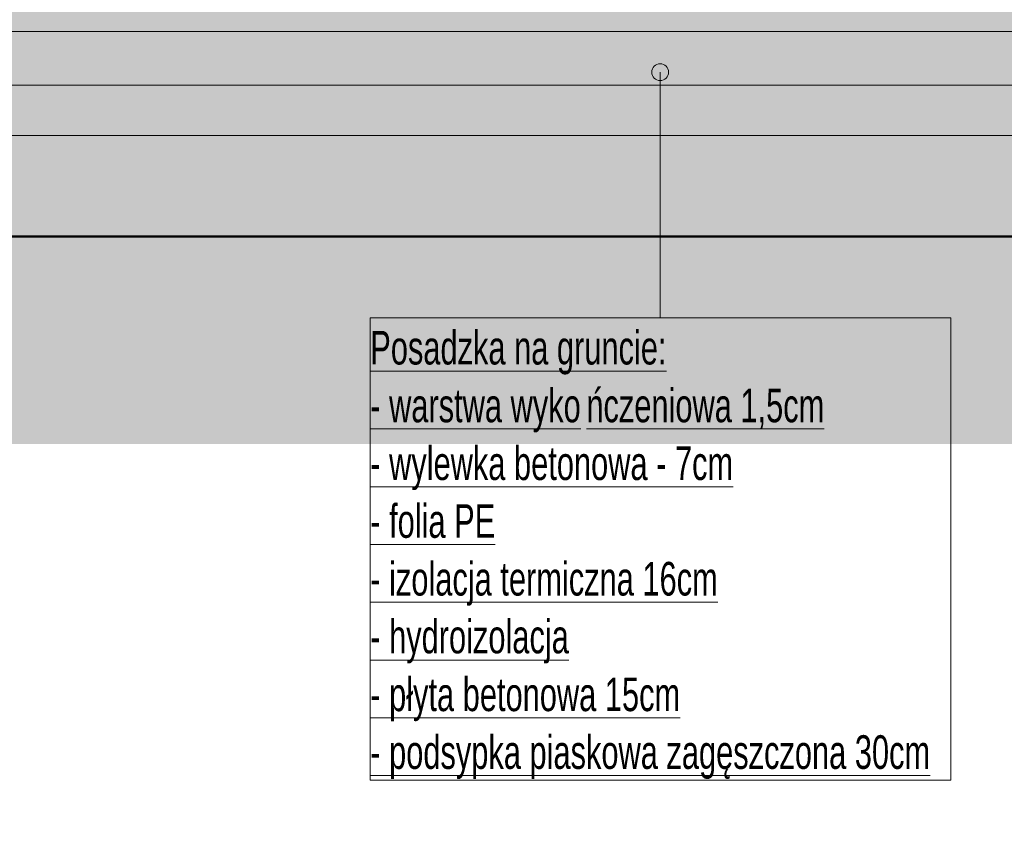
# Model space of a CAD drawing. Header units: millimetres. Extents: x -37728 to 44100, y 631619 to 691915.
# Tile 193 of 256: x -4691 to -1761, y 682642 to 685073. Entities that reach past the tile are written whole.
import ezdxf

# ---------------------------------------------------------------- set-up
doc = ezdxf.new("R2010")
doc.units = ezdxf.units.MM
doc.layers.add('_XREF', color=7, linetype='Continuous')
for name, color, linetype, lineweight in [('A-ANNO-IDEN', 252, 'Continuous', 5), ('A-FLOR', 252, 'Continuous', 5), ('A-FLOR-MCUT', 252, 'Continuous', 5), ('A-FLOR-PATT', 252, 'Continuous', 5), ('C-TOPO', 252, 'Continuous', 5)]:
    doc.layers.add(name, color=color, linetype=linetype, lineweight=lineweight)
doc.styles.add('Arial Narrow_1', font='ARIALN.TTF', dxfattribs={"width": 0.8, "height": 10})
pattern_1 = [(45, (-605.9514, 3277.6592), (0.841457, 3.087228), [3.969, -0.79375, 0.16764, -0.62611])]

# ---------------------------------------------------------------- blocks, each defined once
blk = doc.blocks.new('A$C4e31ac75')
at = {"layer": 'A-ANNO-IDEN'}
h = blk.add_hatch(color=256, dxfattribs=at)
edge = h.paths.add_edge_path()
edge.add_arc((-600.77, 2963.55), 2.5, 0, 360)
at = {"layer": 'A-FLOR-PATT', "lineweight": 5}
h = blk.add_hatch(dxfattribs=at)
h.set_pattern_fill('FP_13', color=256, style=0, pattern_type=2)
h.set_pattern_definition(pattern_1)
h.paths.add_polyline_path([(-1075.1, 2975.66), (-309.75, 2975.66), (-309.75, 2982.66), (-1075.1, 2982.66), (-1075.1, 2980.46)])
h = blk.add_hatch(dxfattribs=at)
h.set_pattern_fill('FP_8', color=256, style=0, pattern_type=2)
h.set_pattern_definition([(0, (-605.9514, 3277.6592), (2.381, 1.375), [1.587, -3.175]), (120, (-605.9514, 3277.6592), (-2.381285, 1.3745065), [1.588, -3.175]), (60, (-605.9514, 3277.6592), (-0.000285, 2.7495065), [0, -3.175, 1.587, 0])])
h.paths.add_polyline_path([(-343.49, 2959.66), (-315.75, 2959.66), (-315.75, 2975.66), (-1070.15, 2975.66), (-1070.15, 2959.66), (-375.28, 2959.66)])
h = blk.add_hatch(dxfattribs=at)
h.set_pattern_fill('FP_13', color=256, style=0, pattern_type=2)
h.set_pattern_definition(pattern_1)
h.paths.add_polyline_path([(-1042.79, 2944.66), (-315.75, 2944.66), (-315.75, 2959.66), (-1070.15, 2959.66), (-1070.15, 2944.66)])
h = blk.add_hatch(dxfattribs=at)
h.set_pattern_fill('FP_11', color=256, style=0, pattern_type=2)
h.set_pattern_definition([(50, (-605.9514, 3277.659), (9.10909, -0.79658), [0.9525, -10.477]), (355, (-605.951, 3277.659), (-1.76211, 9.55293), [0.762, -8.382]), (100.451, (-605.192, 3277.593), (7.34759, 8.75607), [0.8095, -8.905]), (46.184, (-605.951, 3280.199), (13.55348, -2.10193), [1.429, -15.716]), (96.636, (-604.822, 3280.024), (11.86985, 12.37158), [1.214, -13.357]), (351.184, (-605.951, 3280.199), (11.87023, 12.3709), [1.143, -12.573]), (21, (-604.6814, 3279.564), (7.58081, -5.11288), [0.9525, -10.478]), (326, (-604.681, 3279.564), (3.09017, 9.20947), [0.762, -8.382]), (71.451, (-604.049, 3279.138), (10.67137, 4.09605), [0.8095, -8.905]), (37.5, (-605.9514, 3277.659), (0.154318, 4.227553), [0.16764, -8.113, 0.16764, -8.341, -8.414]), (37.5, (-605.9514, 3277.659), (0.154318, 4.227553), [-16.789, 0.16764, -8.246]), (7.5, (-605.9514, 3277.659), (3.340787, 5.008912), [0.16764, -4.684, 0.16764, -7.922, -3.207]), (7.5, (-605.9514, 3277.659), (3.340787, 5.008912), [-12.941, 0.16764, -3.039]), (327.5, (-608.7834, 3277.659), (6.77975, -0.286649), [0.16764, -3.007, 0.16764, -9.738, -13.144]), (327.5, (-608.7834, 3277.659), (6.77975, -0.286649), [-13.081, 0.16764, -12.977]), (317.5, (-610.0534, 3277.659), (7.40663, 1.2711), [0.16764, -3.96, 0.16764, -6.411, -9.335]), (317.5, (-610.0534, 3277.659), (7.40663, 1.2711), [-10.706, 0.16764, -9.167])])
h.paths.add_polyline_path([(-407.06, 2914.66), (-315.75, 2914.66), (-315.75, 2944.66), (-1070.15, 2944.66), (-1070.15, 2914.66), (-534.21, 2914.66)])
at = {"layer": 'C-TOPO'}
blk.add_hatch(color=256, dxfattribs=at).paths.add_polyline_path([(-661.35, 2852.81), (-152.77, 2852.81), (-152.77, 2974.42), (-225.75, 2974.42), (-225.75, 2959.66), (-231.75, 2959.66), (-231.75, 2964.66), (-280.95, 2964.66), (-280.95, 2974.42), (-282.95, 2974.42), (-282.95, 2904.66), (-278.75, 2904.66), (-278.75, 2864.66), (-328.75, 2864.66), (-328.75, 2904.66), (-315.75, 2904.66), (-315.75, 2914.66), (-1070.15, 2914.66), (-1070.15, 2904.66), (-1061.55, 2904.66), (-1061.55, 2864.66), (-1111.55, 2864.66), (-1111.55, 2904.66), (-1102.95, 2904.66), (-1102.95, 2974.43), (-1105.5, 2974.43), (-1105.5, 2964.66), (-1155.5, 2964.66), (-1155.5, 2959.66), (-1161.5, 2959.66), (-1161.5, 2974.43), (-1169.93, 2974.43), (-1169.93, 2852.81), (-788.5, 2852.81)])
at = {"layer": 'A-ANNO-IDEN'}
blk.add_line((-600.77, 2963.55), (-600.77, 2890.41), dxfattribs=at)
at = {"layer": 'A-ANNO-IDEN', "flags": 128}
blk.add_lwpolyline([(-687.02, 2890.41), (-514.26, 2890.41), (-514.26, 2752.81), (-687.02, 2752.81)], close=True, dxfattribs=at)
at = {"layer": 'A-ANNO-IDEN'}
blk.add_circle((-600.77, 2963.55), 2.5, dxfattribs=at)
at = {"layer": 'A-FLOR', "lineweight": 50}
blk.add_line((-1070.15, 2914.66), (-315.75, 2914.66), dxfattribs=at)
at = {"layer": 'A-FLOR-MCUT'}
for p, q in [((-309.75, 2975.66), (-1075.1, 2975.66)), ((-315.75, 2959.66), (-1070.15, 2959.66)), ((-315.75, 2944.66), (-1070.15, 2944.66))]:
    blk.add_line(p, q, dxfattribs=at)
at = {"layer": 'A-ANNO-IDEN', "char_height": 10, "attachment_point": 1, "style": 'Arial Narrow_1'}
for s, insert, width in [('\\LPosadzka na gruncie:', (-687.02, 2886.52), 110.9535), ('\\Lńczeniowa 1,5cm', (-622.73, 2869.32), 88.5063), ('\\L- warstwa wyko', (-687.02, 2869.32), 77.924), ('\\L- wylewka betonowa - 7cm', (-687.02, 2852.12), 134.6835), ('\\L- folia PE', (-687.02, 2834.92), 46.8185), ('\\L- izolacja termiczna 16cm', (-687.02, 2817.73), 129.5527), ('\\L- hydroizolacja', (-687.02, 2800.53), 74.3966), ('\\L- płyta betonowa 15cm', (-687.02, 2783.33), 115.443), ('\\L- podsypka piaskowa zagęszczona 30cm', (-687.02, 2766.13), 209.0801)]:
    blk.add_mtext(s, dxfattribs=dict(at, insert=insert, width=width))

msp = doc.modelspace()

# ---------------------------------------------------------------- block references
at = {"layer": '_XREF', "xscale": 10, "yscale": 10, "zscale": 10}
msp.add_blockref('A$C4e31ac75', (3222.8, 655281.1), dxfattribs=at)

doc.saveas('drawing.dxf')
